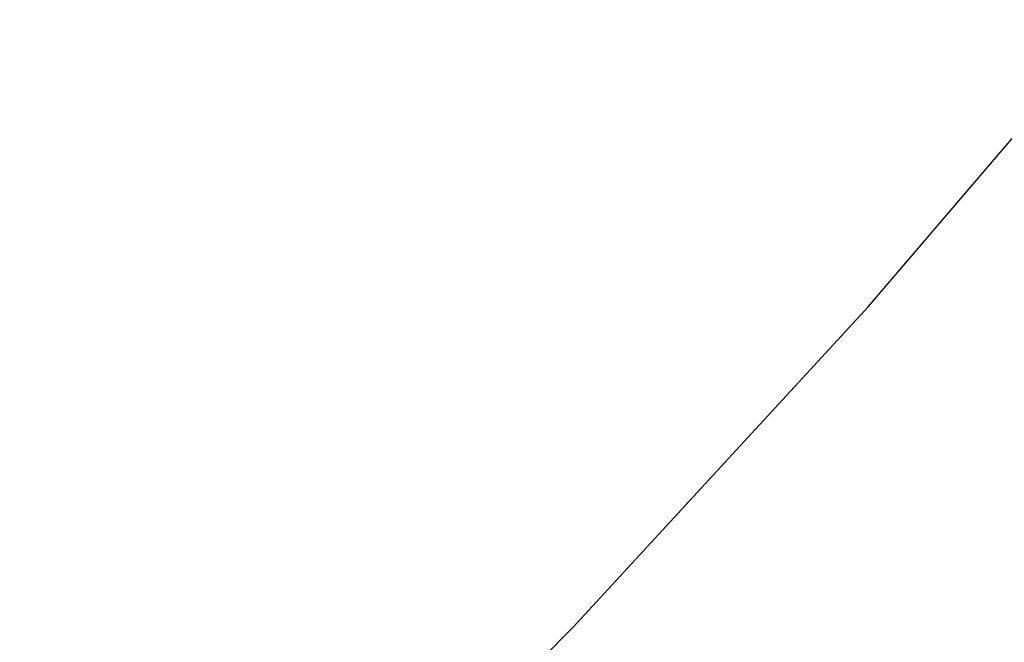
# Model space of a CAD drawing. Extents: x 0 to 363660, y 0 to 4201329.
# Tile 247 of 256: x 360300.49 to 360302.82, y 4200440.11 to 4200441.59. Entities that reach past the tile are written whole.
import ezdxf

# ---------------------------------------------------------------- set-up
doc = ezdxf.new("R2010")
doc.units = 0
doc.header["$LTSCALE"] = 0.5
doc.header["$MEASUREMENT"] = 0
doc.linetypes.add('CONTI', pattern=[0])
doc.layers.add('.', color=7, linetype='Continuous', lineweight=15)
doc.layers.add('GORIZDEFAULT', color=32, linetype='CONTI')

# ---------------------------------------------------------------- blocks, each defined once
blk = doc.blocks.new('gergrgrre')
at = {"layer": 'GORIZDEFAULT', "color": 32}
blk.add_polyline3d([(360287.26, 4200428.04, 539), (360289.1, 4200429.34, 539), (360290.93, 4200430.68, 539), (360292.69, 4200432.04, 539), (360294.37, 4200433.39, 539), (360295.95, 4200434.71, 539), (360297.41, 4200435.99, 539), (360298.75, 4200437.19, 539), (360299.93, 4200438.29, 539), (360300.95, 4200439.29, 539), (360301.8, 4200440.15, 539), (360302.5, 4200440.91, 539), (360303.09, 4200441.6, 539), (360303.61, 4200442.25, 539), (360304.09, 4200442.89, 539), (360304.56, 4200443.56, 539), (360305.06, 4200444.28, 539), (360305.62, 4200445.08, 539), (360306.25, 4200445.95, 539), (360306.93, 4200446.88, 539), (360307.66, 4200447.84, 539)], dxfattribs=at)

msp = doc.modelspace()

# ---------------------------------------------------------------- hatches: boundary and pattern name
at = {"layer": '.', "ltscale": 0.149071}
h = msp.add_hatch(color=256, dxfattribs=at)
h.dxf.hatch_style = 1
h.set_gradient(color1=(255, 255, 255), tint=1)
h.paths.add_polyline_path([(359890.2408, 4200193.8911), (361190.2408, 4200193.8911), (361190.2408, 4201328.8911), (359890.2408, 4201328.8911)])
h.paths.add_polyline_path([(359905.2408, 4201313.8911), (361175.2408, 4201313.8911), (361175.2408, 4200208.8911), (359905.2408, 4200208.8911)], flags=16)

# ---------------------------------------------------------------- block references
at = {"linetype": 'Continuous'}
msp.add_blockref('gergrgrre', (0, 0), dxfattribs=at)

doc.saveas('drawing.dxf')
